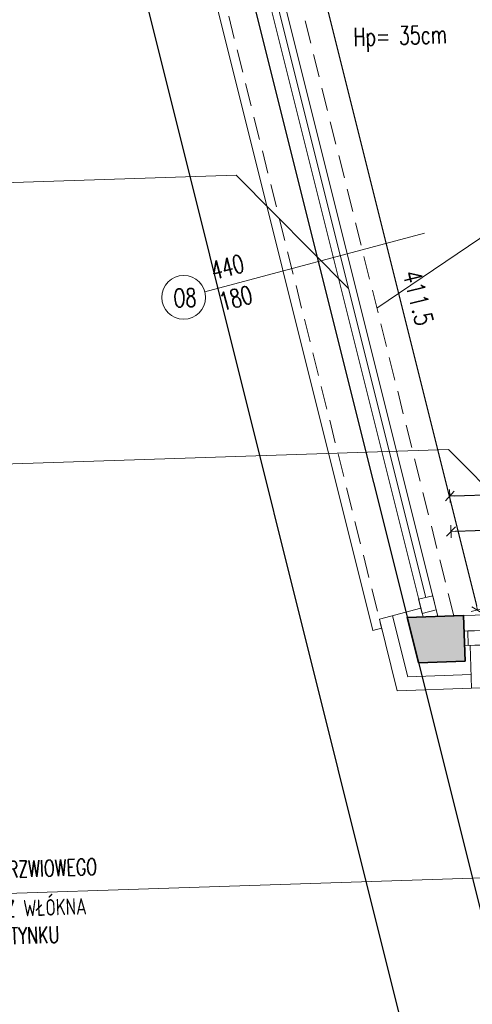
# Model space of a CAD drawing. Header units: millimetres. Extents: x 14400 to 93787, y -21104 to 39413.
# Tile 215 of 256: x 90319 to 90567, y -15243 to -14703. Entities that reach past the tile are written whole.
import ezdxf
from ezdxf.enums import TextEntityAlignment as Align

# ---------------------------------------------------------------- set-up
doc = ezdxf.new("R2010")
doc.units = ezdxf.units.MM
doc.linetypes.add('HIDDEN', pattern=[9.525, 6.35, -3.175])
for name, color, linetype, lineweight in [('!MODUS_HATCH', 4, 'Continuous', 5), ('!MODUS_HATCH_ŚCIANA', 254, 'Continuous', 9), ('__MODUS_ŚCIANY', 2, 'Continuous', 35), ('Okna', 3, 'Continuous', 13), ('Opis', 8, 'Continuous', 13), ('Opis_pom', 9, 'Continuous', 18), ('Widok', 1, 'Continuous', 15), ('WYMIAROWANIE', 1, 'Continuous', 18)]:
    doc.layers.add(name, color=color, linetype=linetype, lineweight=lineweight)
doc.styles.add('ARCHETYP', font='romans.shx', dxfattribs={"height": 15})
doc.styles.add('ARIAL', font='tahoma.ttf')
doc.styles.add('TXT', font='simplex.shx', dxfattribs={"width": 0.8})
doc.linetypes.add('ZIGZAG', pattern='A,0.00254,-5.08,[131,ltypeshp.shx,S=5.08,R=0,X=-5.08,Y=0],-10.16,[131,ltypeshp.shx,S=5.08,R=180,X=5.08,Y=0],-5.08', length=20.32254)
doc.dimstyles.new('DIM50', dxfattribs={"dimscale": 5, "dimtxt": 2, "dimasz": 0.5, "dimexe": 0, "dimexo": 0, "dimgap": 0.5, "dimtad": 1, "dimdec": 4, "dimrnd": 0.5, "dimdsep": 46, "dimtxsty": 'TXT', "dimblk1": 'TICK1', "dimblk2": 'TICK1', "dimsah": 1, "dimcen": 0, "dimse1": 1, "dimse2": 1, "dimclrd": 1, "dimclre": 7, "dimclrt": 9, "dimadec": 0, "dimazin": 0, "dimtfac": 1, "dimtdec": 4, "dimtmove": 2, "dimatfit": 3, "dimldrblk": 'TICK1', "dimfxl": 1, "dimtolj": 1, "dimarcsym": 0})

# ---------------------------------------------------------------- blocks, each defined once
blk = doc.blocks.new('TICK1')
at = {"color": 2}
blk.add_line((-1, -1), (1, 1), dxfattribs=at)
at = {"color": 0}
for p, q in [((0, 0), (-1, 0)), ((0, -1.4), (0, 1.4))]:
    blk.add_line(p, q, dxfattribs=at)
blk = doc.blocks.new('*D408')
at = {"layer": 'DEFPOINTS', "color": 0, "transparency": 16777216}
for p in [(28722.47, 954.77), (28625.99, 915.37), (28722.47, 915.37)]:
    blk.add_point(p, dxfattribs=at)
at = {"layer": 'WYMIAROWANIE', "color": 1, "lineweight": -2, "transparency": 16777216}
blk.add_line((28628.49, 954.77), (28719.97, 954.77), dxfattribs=at)
at = {"layer": 'WYMIAROWANIE', "color": 1, "linetype": 'ByBlock', "lineweight": -2, "transparency": 16777216, "xscale": 2.5, "yscale": 2.5, "zscale": 2.5, "rotation": 180}
blk.add_blockref('TICK1', (28625.99, 954.77), dxfattribs=at)
at = {"layer": 'WYMIAROWANIE', "color": 1, "linetype": 'ByBlock', "lineweight": -2, "transparency": 16777216, "xscale": 2.5, "yscale": 2.5, "zscale": 2.5}
blk.add_blockref('TICK1', (28722.47, 954.77), dxfattribs=at)
at = {"layer": 'WYMIAROWANIE', "color": 9, "transparency": 16777216, "insert": (28674.23, 962.27), "char_height": 10, "attachment_point": 5, "style": 'TXT'}
blk.add_mtext('\\A1;96.5', dxfattribs=at)
blk = doc.blocks.new('*D436')
at = {"layer": 'DEFPOINTS', "color": 0, "transparency": 16777216}
for p in [(29292.97, 974.21), (28625.99, 908.37), (29292.97, 908.37)]:
    blk.add_point(p, dxfattribs=at)
at = {"layer": 'WYMIAROWANIE', "color": 1, "lineweight": -2, "transparency": 16777216}
blk.add_line((28628.49, 974.21), (29290.47, 974.21), dxfattribs=at)
at = {"layer": 'WYMIAROWANIE', "color": 1, "linetype": 'ByBlock', "lineweight": -2, "transparency": 16777216, "xscale": 2.5, "yscale": 2.5, "zscale": 2.5, "rotation": 180}
blk.add_blockref('TICK1', (28625.99, 974.21), dxfattribs=at)
at = {"layer": 'WYMIAROWANIE', "color": 1, "linetype": 'ByBlock', "lineweight": -2, "transparency": 16777216, "xscale": 2.5, "yscale": 2.5, "zscale": 2.5}
blk.add_blockref('TICK1', (29292.97, 974.21), dxfattribs=at)
at = {"layer": 'WYMIAROWANIE', "color": 9, "transparency": 16777216, "insert": (28959.48, 981.71), "char_height": 10, "attachment_point": 5, "style": 'TXT'}
blk.add_mtext('\\A1;667', dxfattribs=at)
blk = doc.blocks.new('*D466')
at = {"layer": 'DEFPOINTS', "color": 0, "transparency": 16777216}
for p in [(28539.46, 1310.79), (28625.99, 908.37), (28639.06, 911.18)]:
    blk.add_point(p, dxfattribs=at)
at = {"layer": 'WYMIAROWANIE', "color": 1, "lineweight": -2, "transparency": 16777216}
blk.add_line((28553.06, 1311.15), (28638.53, 913.62), dxfattribs=at)
at = {"layer": 'WYMIAROWANIE', "color": 1, "linetype": 'ByBlock', "lineweight": -2, "transparency": 16777216, "xscale": 2.5, "yscale": 2.5, "zscale": 2.5}
for p, rotation in [((28552.54, 1313.6), 102.134364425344), ((28639.06, 911.18), 282.134364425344)]:
    blk.add_blockref('TICK1', p, dxfattribs=dict(at, rotation=rotation))
at = {"layer": 'WYMIAROWANIE', "color": 9, "transparency": 16777216, "insert": (28612.22, 1083.45), "char_height": 10, "attachment_point": 5, "rotation": 282.1344, "style": 'TXT'}
blk.add_mtext('\\A1;411.5', dxfattribs=at)
blk = doc.blocks.new('JUHJHH')
at = {"layer": '!MODUS_HATCH_ŚCIANA', "ltscale": 2}
h = blk.add_hatch(color=256, dxfattribs=at)
h.dxf.hatch_style = 1
h.paths.add_polyline_path([(28631.36262, 908.36976), (28600.41607, 908.36976), (28605.79129, 883.36976), (28631.36262, 883.36976)])
at = {"layer": '!MODUS_HATCH', "linetype": 'ZIGZAG'}
blk.add_lwpolyline([(28592.48488, 909.57805), (28599.73246, 875.86976), (28634.36262, 875.86976)], dxfattribs=at)
at = {"layer": '__MODUS_ŚCIANY'}
for points in [[(28600.41607, 908.36976), (28605.79129, 883.36976), (28631.36262, 883.36976)], [(28600.41607, 908.36976), (28631.36262, 908.36976), (28631.36262, 883.36976), (28605.79129, 883.36976), (28600.41607, 908.36976)]]:
    blk.add_lwpolyline(points, dxfattribs=at)
at = {"layer": 'DEFPOINTS', "color": 2}
for p, q in [((28294.03098, 2062.19416), (28764.65175, -126.6496)), ((28352.33362, 2062.19416), (28822.95438, -126.6496))]:
    blk.add_line(p, q, dxfattribs=at)
at = {"layer": 'Okna'}
for points in [[(28531.31601, 1308.24698), (28617.29315, 908.36976)], [(28523.64691, 1305.85765), (28609.11032, 908.36976)], [(28529.65959, 1296.92189), (28610.9189, 918.98715)], [(28495.41834, 1090.59402), (28616.82593, 1118.7451)], [(28631.36262, 899.86976), (28710.4719, 899.86976)], [(28631.36262, 891.86976), (28710.4719, 891.86976)]]:
    blk.add_lwpolyline(points, dxfattribs=at)
for points in [[(28607.00827, 918.14633), (28614.82953, 919.82797), (28616.51117, 912.00671), (28608.68991, 910.32507)], [(28633.36262, 899.86976), (28641.36262, 899.86976), (28641.36262, 891.86976), (28633.36262, 891.86976)]]:
    blk.add_lwpolyline(points, close=True, dxfattribs=at)
blk.add_circle((28483.72848, 1087.88346), 12, dxfattribs=at)
at = {"layer": 'Opis', "ltscale": 0.7}
blk.add_lwpolyline([(28787.86214, 1203.47593), (28589.39785, 1078.54672)], dxfattribs=at)
at = {"layer": 'Opis'}
for points in [[(28142.3861, 1153.95492), (28514.75719, 1153.95492), (28574.28075, 1089.86968)], [(28142.3861, 999.67437), (28626.13314, 999.67437), (28716.59987, 902.27458)], [(28142.3861, 764.21053), (28687.17299, 764.21053), (28712.2579, 791.21787)]]:
    blk.add_lwpolyline(points, dxfattribs=at)
at = {"layer": 'Widok', "linetype": 'HIDDEN', "ltscale": 2}
for points in [[(28625.9874, 908.36976), (28539.46443, 1310.78564)], [(28501.46425, 1297.23294), (28586.38182, 902.28371)], [(28631.36262, 908.36976), (28722.4719, 908.36976)], [(28634.36262, 868.36976), (28707.4719, 868.36976)]]:
    blk.add_lwpolyline(points, dxfattribs=at)
at = {"layer": 'Widok'}
for points in [[(28524.43919, 1302.17276), (28501.46425, 1297.23294), (28500.41322, 1302.12123), (28495.52494, 1301.0702), (28581.34738, 901.91246), (28586.23567, 902.96348), (28585.18443, 907.85278), (28608.05917, 913.25865)], [(28608.05917, 913.25865), (28585.18443, 907.85278), (28593.67362, 868.36976), (28634.36262, 868.36976), (28634.36262, 891.86976)]]:
    blk.add_lwpolyline(points, dxfattribs=at)
at = {"layer": 'Opis', "style": 'ARCHETYP', "width": 0.7}
blk.add_text('Hp= 35cm', height=10, dxfattribs=at).set_placement((28581.4811, 1222.53208))
for s, rotation, p in [('440', 13.054617, (28500.64041, 1096.82944)), ('O8', 359.6818433, (28478.07181, 1082.6964)), ('180', 13.054617, (28504.62824, 1079.63108))]:
    blk.add_text(s, height=10, rotation=rotation, dxfattribs=at).set_placement(p)
at = {"layer": 'Opis', "ltscale": 0.7, "char_height": 9, "attachment_point": 1, "style": 'TXT'}
for s, insert, width in [('\\pxql;{\\W0.7;LLIKWIDACJA ZAMUROWANIA - ODTWORZENIE OTWORU DRZWIOWEGO}', (28141.16431, 781.85868), 365.0747519), ('\\pxql;{\\W0.7;WYKONANIE TYNKÓW CIENKOWARSTWOWYCH NA SIATCE Z WŁÓKNA SZKLANEGO, MALOWANIE ELEWACJI, COKÓŁ WYKONAć Z TYNKU MOZAIKOWEGO W KONTRASTOWYM ODCIENIU}', (28142.3861, 760.34885), 340.1598794)]:
    blk.add_mtext(s, dxfattribs=dict(at, insert=insert, width=width))
at = {"layer": 'Opis_pom', "ltscale": 0.7, "style": 'ARIAL'}
for tag, p in [('1.1', (29155.34141, 1328.81247)), ('1.2', (29440.67495, 915.12556)), ('1.7', (28864.32245, 797.38078)), ('1.4', (29272.14264, 692.64264)), ('1.3', (29507.96542, 694.00648)), ('1.6', (28836.04153, 595.92607)), ('1.5', (28969.67619, 596.81054))]:
    blk.add_attdef(tag, text='', height=11.968, dxfattribs=at).set_placement(p, align=Align.MIDDLE_CENTER)
at = {"layer": 'WYMIAROWANIE'}
dim = blk.add_linear_dim(base=(28639.06043, 911.18057), p1=(28539.46443, 1310.78564), p2=(28625.9874, 908.36976), angle=282.1343644, dimstyle='DIM50', dxfattribs=at)
dim.commit()
dim.dimension.update_dxf_attribs({"geometry": '*D466', "text_midpoint": (28612.21734, 1083.45311), "dimtype": 161})
for base, p1, p2, picture, middle in [((29292.9719, 974.21003), (28625.9874, 908.36976), (29292.9719, 908.36976), '*D436', (28959.47965, 981.71003)), ((28722.4719, 954.76578), (28625.9874, 915.36976), (28722.4719, 915.36976), '*D408', (28674.22965, 962.26578))]:
    dim = blk.add_linear_dim(base=base, p1=p1, p2=p2, dimstyle='DIM50', dxfattribs=at)
    dim.commit()
    dim.dimension.update_dxf_attribs({"geometry": picture, "text_midpoint": middle})

msp = doc.modelspace()

# ---------------------------------------------------------------- block references
at = {"layer": 'DEFPOINTS', "color": 2, "rotation": 1.885153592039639}
msp.add_blockref('JUHJHH', (61976.5022, -16879.91221), dxfattribs=at)

doc.saveas('drawing.dxf')
